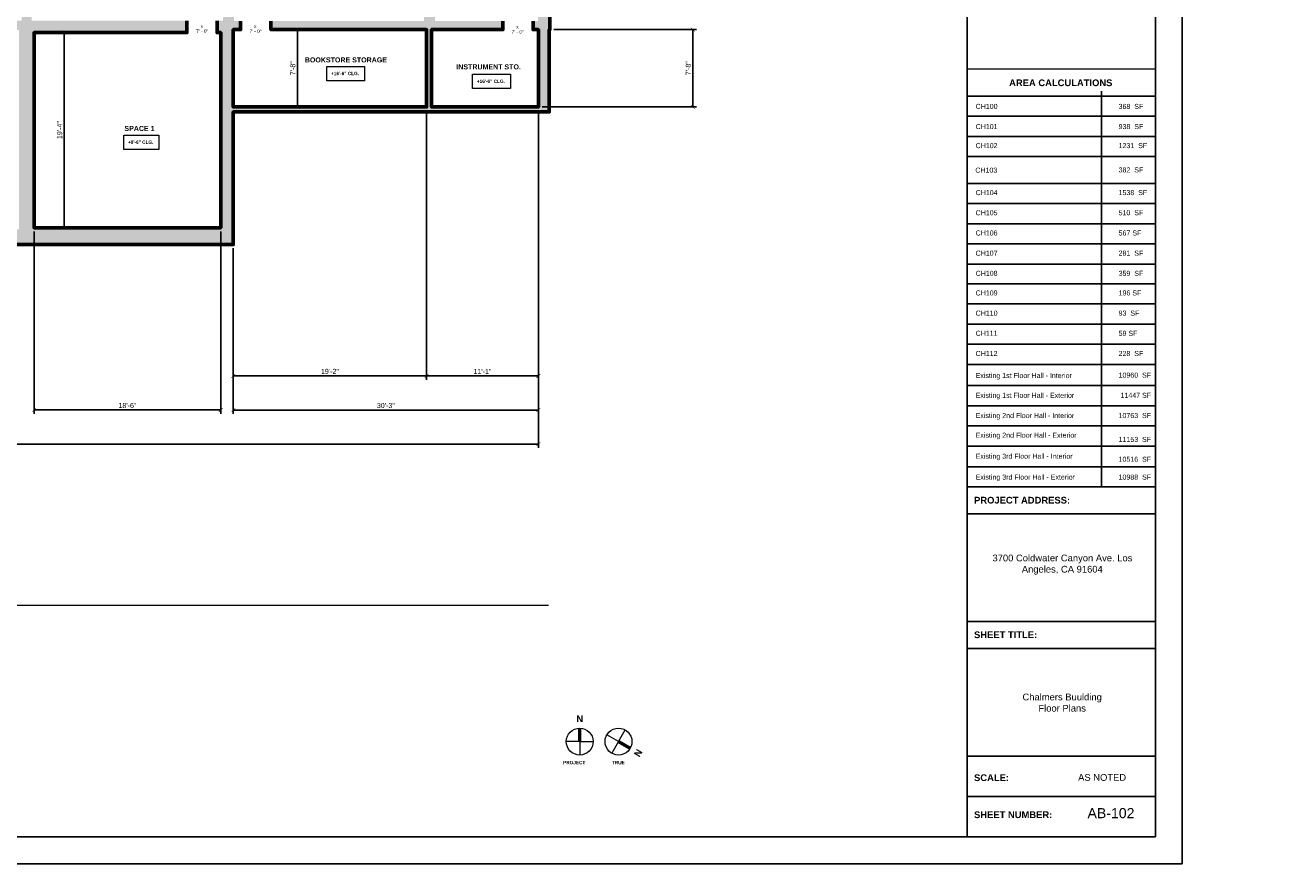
# Model space of a CAD drawing. Header units: inches. Extents: x -2078 to 109126, y -964 to 6385.
# Tile 113 of 256: x 19181 to 20687, y 2929 to 3925. Entities that reach past the tile are written whole.
import ezdxf

# ---------------------------------------------------------------- set-up
doc = ezdxf.new("R2010")
doc.units = ezdxf.units.IN
doc.header["$MEASUREMENT"] = 0
for name, color, linetype, lineweight in [('A-ANNO', 2, 'Continuous', 5), ('A-ANNO-DIMS', 1, 'Continuous', 9), ('A-DETAIL-2', 20, 'Continuous', 25), ('A-DETAIL-3', 40, 'Continuous', 15), ('A-WALL', 3, 'Continuous', 40)]:
    doc.layers.add(name, color=color, linetype=linetype, lineweight=lineweight)
doc.layers.add('A-HATCH', color=9, linetype='Continuous')
doc.layers.add('A-TB', color=7, linetype='Continuous')
doc.styles.add('Arial_1', font='arial.ttf', dxfattribs={"height": 0.0625})
doc.styles.add('Arial_2', font='arial.ttf', dxfattribs={"height": 3})
doc.styles.add('Arial_3', font='arial.ttf', dxfattribs={"height": 0.125})
doc.styles.add('Arial_4', font='arial.ttf', dxfattribs={"height": 3})
doc.styles.add('Arial_5', font='arial.ttf', dxfattribs={"height": 0.09375})
doc.styles.add('Arial_B', font='arialbd.ttf', dxfattribs={"height": 4.5})
doc.styles.add('Arial_B_1', font='arialbd.ttf', dxfattribs={"height": 3})
doc.styles.add('Arial_B_2', font='arialbd.ttf', dxfattribs={"height": 0.125})
doc.styles.add('Arial_B_3', font='arialbd.ttf', dxfattribs={"height": 0.0625})
doc.styles.add('Jay Cad', font='arial.ttf', dxfattribs={"height": 0.125})
doc.styles.add('JC', font='arial.ttf', dxfattribs={"height": 0.125})
doc.dimstyles.new('Jay Cad - DIMS', dxfattribs={"dimtxt": 0.125, "dimasz": 0.09375, "dimexe": 0.09375, "dimexo": 0.09375, "dimgap": 0.046875, "dimtad": 1, "dimdec": 1, "dimzin": 0, "dimdsep": 46, "dimlunit": 4, "dimtxsty": 'Jay Cad', "dimblk": 'ARCHTICK', "dimcen": 0.09, "dimclrd": 1, "dimclre": 1, "dimclrt": 256, "dimadec": 0, "dimazin": 0, "dimtfac": 1, "dimtdec": 1, "dimtofl": 0, "dimtmove": 1, "dimatfit": 3, "dimfxl": 1, "dimtolj": 1, "dimtzin": 0, "dimarcsym": 0})
doc.dimstyles.new('JC-DIMS', dxfattribs={"dimtxt": 0.125, "dimasz": 0.09375, "dimexe": 0.09375, "dimexo": 0.09375, "dimgap": 0.046875, "dimtad": 1, "dimdec": 1, "dimzin": 0, "dimdsep": 46, "dimlunit": 4, "dimtxsty": 'JC', "dimblk": 'ARCHTICK', "dimcen": 0.09, "dimclrd": 1, "dimclre": 1, "dimclrt": 256, "dimadec": 0, "dimazin": 0, "dimtfac": 1, "dimtdec": 1, "dimtofl": 0, "dimtmove": 1, "dimatfit": 3, "dimfxl": 1, "dimtolj": 1, "dimtzin": 0, "dimarcsym": 0})

# ---------------------------------------------------------------- blocks, each defined once
blk = doc.blocks.new('_ArchTick')
at = {"color": 0, "linetype": 'ByBlock', "const_width": 0.15}
blk.add_lwpolyline([(-0.5, -0.5), (0.5, 0.5)], dxfattribs=at)
blk = doc.blocks.new('*D1133')
at = {"layer": 'A-ANNO', "color": 1, "lineweight": -2, "transparency": 16777216}
for p, q in [((19191.7, 3680.4), (19191.7, 3463.6)), ((19413.7, 3680.4), (19413.7, 3463.6)), ((19191.7, 3468.1), (19413.7, 3468.1))]:
    blk.add_line(p, q, dxfattribs=at)
at = {"layer": 'Defpoints', "color": 0, "transparency": 16777216}
for p in [(19191.7, 3684.9), (19413.7, 3684.9), (19413.7, 3468.1)]:
    blk.add_point(p, dxfattribs=at)
at = {"layer": 'A-ANNO', "color": 1, "lineweight": -2, "transparency": 16777216, "xscale": 4.5, "yscale": 4.5, "zscale": 4.5, "rotation": 180}
blk.add_blockref('_ArchTick', (19191.7, 3468.1), dxfattribs=at)
at = {"layer": 'A-ANNO', "color": 1, "lineweight": -2, "transparency": 16777216, "xscale": 4.5, "yscale": 4.5, "zscale": 4.5}
blk.add_blockref('_ArchTick', (19413.7, 3468.1), dxfattribs=at)
at = {"layer": 'A-ANNO', "transparency": 16777216, "insert": (19302.7, 3473.4), "char_height": 6, "attachment_point": 5, "style": 'Jay Cad'}
blk.add_mtext('\\A1;18\'-6"', dxfattribs=at)
blk = doc.blocks.new('*D1135')
at = {"layer": 'A-ANNO', "color": 1, "lineweight": -2, "transparency": 16777216}
for p, q in [((19791.7, 3824), (19791.7, 3463.5)), ((19428.7, 3660.4), (19428.7, 3463.5)), ((19428.7, 3468), (19791.7, 3468))]:
    blk.add_line(p, q, dxfattribs=at)
at = {"layer": 'Defpoints', "color": 0, "transparency": 16777216}
for p in [(19791.7, 3828.5), (19428.7, 3664.9), (19791.7, 3468)]:
    blk.add_point(p, dxfattribs=at)
at = {"layer": 'A-ANNO', "color": 1, "lineweight": -2, "transparency": 16777216, "xscale": 4.5, "yscale": 4.5, "zscale": 4.5, "rotation": 180}
blk.add_blockref('_ArchTick', (19428.7, 3468), dxfattribs=at)
at = {"layer": 'A-ANNO', "color": 1, "lineweight": -2, "transparency": 16777216, "xscale": 4.5, "yscale": 4.5, "zscale": 4.5}
blk.add_blockref('_ArchTick', (19791.7, 3468), dxfattribs=at)
at = {"layer": 'A-ANNO', "transparency": 16777216, "insert": (19610.2, 3473.4), "char_height": 6, "attachment_point": 5, "style": 'Jay Cad'}
blk.add_mtext('\\A1;30\'-3"', dxfattribs=at)
blk = doc.blocks.new('*D1165')
at = {"layer": 'A-ANNO-DIMS', "color": 1, "lineweight": -2, "transparency": 16777216}
for p, q in [((19503.8, 3920.5), (19509.4, 3920.5)), ((19504.9, 3828.5), (19504.9, 3920.5)), ((19503.8, 3828.5), (19509.4, 3828.5))]:
    blk.add_line(p, q, dxfattribs=at)
at = {"layer": 'Defpoints', "color": 0, "transparency": 16777216}
for p in [(19499.3, 3920.5), (19504.9, 3920.5), (19499.3, 3828.5)]:
    blk.add_point(p, dxfattribs=at)
at = {"layer": 'A-ANNO-DIMS', "color": 1, "lineweight": -2, "transparency": 16777216, "xscale": 4.5, "yscale": 4.5, "zscale": 4.5}
for p, rotation in [((19504.9, 3920.5), 90), ((19504.9, 3828.5), 270)]:
    blk.add_blockref('_ArchTick', p, dxfattribs=dict(at, rotation=rotation))
at = {"layer": 'A-ANNO-DIMS', "transparency": 16777216, "insert": (19499.6, 3874.5), "char_height": 6, "width": 0.401, "attachment_point": 5, "rotation": 90, "style": 'JC'}
blk.add_mtext('\\A1;7\'-8"', dxfattribs=at)
blk = doc.blocks.new('*D1173')
at = {"layer": 'A-ANNO', "color": 1, "lineweight": -2, "transparency": 16777216}
for p, q in [((19791.7, 3824), (19791.7, 3423.1)), ((17744.7, 3807.4), (17744.7, 3423.1)), ((17744.7, 3427.6), (19791.7, 3427.6))]:
    blk.add_line(p, q, dxfattribs=at)
at = {"layer": 'Defpoints', "color": 0, "transparency": 16777216}
for p in [(19791.7, 3828.5), (17744.7, 3811.9), (19791.7, 3427.6)]:
    blk.add_point(p, dxfattribs=at)
at = {"layer": 'A-ANNO', "color": 1, "lineweight": -2, "transparency": 16777216, "xscale": 4.5, "yscale": 4.5, "zscale": 4.5, "rotation": 180}
blk.add_blockref('_ArchTick', (17744.7, 3427.6), dxfattribs=at)
at = {"layer": 'A-ANNO', "color": 1, "lineweight": -2, "transparency": 16777216, "xscale": 4.5, "yscale": 4.5, "zscale": 4.5}
blk.add_blockref('_ArchTick', (19791.7, 3427.6), dxfattribs=at)
at = {"layer": 'A-ANNO', "transparency": 16777216, "insert": (18768.2, 3432.9), "char_height": 6, "attachment_point": 5, "style": 'Jay Cad'}
blk.add_mtext('\\A1;170\'-7"', dxfattribs=at)
blk = doc.blocks.new('*D1175')
at = {"layer": 'A-ANNO', "color": 1, "lineweight": -2, "transparency": 16777216}
for p, q in [((19809.9, 3920.5), (19979.9, 3920.5)), ((19975.4, 3828.5), (19975.4, 3920.5)), ((19796.2, 3828.5), (19979.9, 3828.5))]:
    blk.add_line(p, q, dxfattribs=at)
at = {"layer": 'Defpoints', "color": 0, "transparency": 16777216}
for p in [(19805.4, 3920.5), (19975.4, 3920.5), (19791.7, 3828.5)]:
    blk.add_point(p, dxfattribs=at)
at = {"layer": 'A-ANNO', "color": 1, "lineweight": -2, "transparency": 16777216, "xscale": 4.5, "yscale": 4.5, "zscale": 4.5}
for p, rotation in [((19975.4, 3920.5), 90), ((19975.4, 3828.5), 270)]:
    blk.add_blockref('_ArchTick', p, dxfattribs=dict(at, rotation=rotation))
at = {"layer": 'A-ANNO', "transparency": 16777216, "insert": (19970.1, 3874.5), "char_height": 6, "attachment_point": 5, "rotation": 90, "style": 'Jay Cad'}
blk.add_mtext('\\A1;7\'-8"', dxfattribs=at)
blk = doc.blocks.new('JC- existing door Tag_quad - JC- existing door Tag_quad-839775-1st Floor Plan')
at = {"layer": 'A-ANNO', "insert": (-0.023, 0.038), "char_height": 0.0625, "width": 0.0505, "attachment_point": 1, "style": 'Arial_1', "bg_fill": 3, "box_fill_scale": 1.25, "bg_fill_color": 256, "bg_fill_true_color": 13158600, "bg_fill_transparency": 0}
blk.add_mtext('x', dxfattribs=at)
blk = doc.blocks.new('*D1205')
at = {"layer": 'A-ANNO-DIMS', "color": 1, "lineweight": -2, "transparency": 16777216}
for p, q in [((19228.6, 3916.9), (19222.9, 3916.9)), ((19227.4, 3916.9), (19227.4, 3684.9)), ((19228.6, 3684.9), (19222.9, 3684.9))]:
    blk.add_line(p, q, dxfattribs=at)
at = {"layer": 'Defpoints', "color": 0, "transparency": 16777216}
for p in [(19233.1, 3916.9), (19227.4, 3684.9), (19233.1, 3684.9)]:
    blk.add_point(p, dxfattribs=at)
at = {"layer": 'A-ANNO-DIMS', "color": 1, "lineweight": -2, "transparency": 16777216, "xscale": 4.5, "yscale": 4.5, "zscale": 4.5}
for p, rotation in [((19227.4, 3916.9), 90), ((19227.4, 3684.9), 270)]:
    blk.add_blockref('_ArchTick', p, dxfattribs=dict(at, rotation=rotation))
at = {"layer": 'A-ANNO-DIMS', "transparency": 16777216, "insert": (19222.1, 3800.9), "char_height": 6, "width": 0.487, "attachment_point": 5, "rotation": 90, "style": 'JC'}
blk.add_mtext('\\A1;19\'-4"', dxfattribs=at)
blk = doc.blocks.new('*D1211')
at = {"layer": 'A-ANNO', "color": 1, "lineweight": -2, "transparency": 16777216}
for p, q in [((19658.7, 3824), (19658.7, 3504.1)), ((19428.7, 3660.4), (19428.7, 3504.1)), ((19428.7, 3508.6), (19658.7, 3508.6))]:
    blk.add_line(p, q, dxfattribs=at)
at = {"layer": 'Defpoints', "color": 0, "transparency": 16777216}
for p in [(19658.7, 3828.5), (19428.7, 3664.9), (19658.7, 3508.6)]:
    blk.add_point(p, dxfattribs=at)
at = {"layer": 'A-ANNO', "color": 1, "lineweight": -2, "transparency": 16777216, "xscale": 4.5, "yscale": 4.5, "zscale": 4.5, "rotation": 180}
blk.add_blockref('_ArchTick', (19428.7, 3508.6), dxfattribs=at)
at = {"layer": 'A-ANNO', "color": 1, "lineweight": -2, "transparency": 16777216, "xscale": 4.5, "yscale": 4.5, "zscale": 4.5}
blk.add_blockref('_ArchTick', (19658.7, 3508.6), dxfattribs=at)
at = {"layer": 'A-ANNO', "transparency": 16777216, "insert": (19543.7, 3514), "char_height": 6, "attachment_point": 5, "style": 'Jay Cad'}
blk.add_mtext('\\A1;19\'-2"', dxfattribs=at)
blk = doc.blocks.new('*D1213')
at = {"layer": 'A-ANNO', "color": 1, "lineweight": -2, "transparency": 16777216}
for p, q in [((19658.7, 3824), (19658.7, 3504.1)), ((19791.7, 3824), (19791.7, 3504.1)), ((19658.7, 3508.6), (19791.7, 3508.6))]:
    blk.add_line(p, q, dxfattribs=at)
at = {"layer": 'Defpoints', "color": 0, "transparency": 16777216}
for p in [(19658.7, 3828.5), (19791.7, 3828.5), (19791.7, 3508.6)]:
    blk.add_point(p, dxfattribs=at)
at = {"layer": 'A-ANNO', "color": 1, "lineweight": -2, "transparency": 16777216, "xscale": 4.5, "yscale": 4.5, "zscale": 4.5, "rotation": 180}
blk.add_blockref('_ArchTick', (19658.7, 3508.6), dxfattribs=at)
at = {"layer": 'A-ANNO', "color": 1, "lineweight": -2, "transparency": 16777216, "xscale": 4.5, "yscale": 4.5, "zscale": 4.5}
blk.add_blockref('_ArchTick', (19791.7, 3508.6), dxfattribs=at)
at = {"layer": 'A-ANNO', "transparency": 16777216, "insert": (19725.2, 3513.9), "char_height": 6, "attachment_point": 5, "style": 'Jay Cad'}
blk.add_mtext('\\A1;11\'-1"', dxfattribs=at)
blk = doc.blocks.new('JC_TB_48x36 - JC_TB_3624-1264225-Floor Plans')
at = {"layer": 'A-TB'}
for p, q in [((47.997, -11.988), (47.997, 24.012)), ((43.997, 23.512), (43.997, -11.488)), ((47.497, -11.488), (47.497, 23.512)), ((43.997, -4.988), (47.497, -4.988)), ((43.997, -5.488), (47.497, -5.488)), ((43.997, -7.488), (47.497, -7.488)), ((43.997, -7.988), (47.497, -7.988)), ((43.997, -9.988), (47.497, -9.988)), ((47.497, -10.738), (43.997, -10.738)), ((0.747, -11.488), (47.497, -11.488)), ((-0.003, -11.988), (47.997, -11.988))]:
    blk.add_line(p, q, dxfattribs=at)
at = {"layer": 'A-TB', "char_height": 0.125, "attachment_point": 1, "bg_fill": 2}
for s, insert, width, style in [('PROJECT ADDRESS:', (44.126, -5.172), 2.14941, 'Arial_B_2'), ('SHEET TITLE:', (44.126, -7.672), 1.42031, 'Arial_B_2'), ('SCALE:', (44.126, -10.328), 0.77959, 'Arial_B_2'), ('AS NOTED', (46.061, -10.323), 1.08259, 'Arial_3'), ('SHEET NUMBER:', (44.126, -11.016), 1.76434, 'Arial_B_2')]:
    blk.add_mtext(s, dxfattribs=dict(at, insert=insert, width=width, style=style))
blk = doc.blocks.new('north arrow - north arrow-1258243-Floor Plans')
at = {"layer": 'A-ANNO'}
h = blk.add_hatch(color=256, dxfattribs=at)
edge = h.paths.add_edge_path()
edge.add_line((0.031, 0), (-0.031, 0))
edge.add_line((-0.031, 0), (-0.031, 0.248))
edge.add_arc((0, 0), 0.25, 82.8192, 97.1808, ccw=False)
edge.add_line((0.031, 0.248), (0.031, 0))
at = {"layer": 'A-ANNO', "lineweight": 20}
for q in [(-0.25, 0), (0.25, 0), (0, -0.25)]:
    blk.add_line((0, 0), q, dxfattribs=at)
at = {"layer": 'A-ANNO'}
blk.add_circle((0, 0), 0.25, dxfattribs=at)
at = {"layer": 'A-ANNO', "insert": (-0.062, 0.486), "char_height": 0.125, "width": 0.1515, "attachment_point": 1, "style": 'Arial_B_2', "bg_fill": 3, "box_fill_scale": 1.25, "bg_fill_color": 256, "bg_fill_true_color": 13158600, "bg_fill_transparency": 0}
blk.add_mtext('\\fArial|b1|i0|c0|p34|;N', dxfattribs=at)

msp = doc.modelspace()

# ---------------------------------------------------------------- linework, layer by layer
at = {"layer": 'A-ANNO', "flags": 128}
for points in [[(19539.815, 3876.67), (19584.726, 3876.67), (19584.726, 3859.601), (19539.815, 3859.601)], [(19713.431, 3867.4), (19758.342, 3867.4), (19758.342, 3850.332), (19713.431, 3850.332)], [(19298.267, 3795.001), (19340.003, 3795.001), (19340.003, 3777.932), (19298.267, 3777.932)]]:
    msp.add_lwpolyline(points, close=True, dxfattribs=at)

# ---------------------------------------------------------------- block references
at = {"layer": 'A-ANNO', "xscale": 64, "yscale": 64, "zscale": 64}
for p in [(19391.414, 3924.089), (19454.791, 3923.924), (19766.791, 3923.229)]:
    msp.add_blockref('JC- existing door Tag_quad - JC- existing door Tag_quad-839775-1st Floor Plan', p, dxfattribs=at)

# ---------------------------------------------------------------- texts
at = {"layer": 'A-ANNO', "attachment_point": 1}
for s, insert, char_height, width, style in [('BOOKSTORE STORAGE', (19513.761, 3887.379), 6, 120.594, 'Arial_B'), ('+16\'-6" CLG.', (19544.935, 3870.216), 4, 41.814, 'Arial_B_1'), ('INSTRUMENT STO.', (19694.064, 3879.109), 6, 94.94, 'Arial_B'), ('+16\'-6" CLG.', (19718.551, 3860.947), 4, 41.814, 'Arial_B_1'), ('SPACE 1', (19299.105, 3805.856), 6, 43.632, 'Arial_B'), ('+9\'-6" CLG.', (19303.387, 3788.547), 4, 37.976, 'Arial_B_1')]:
    msp.add_mtext(s, dxfattribs=dict(at, insert=insert, char_height=char_height, width=width, style=style))

# ---------------------------------------------------------------- dimensions: what is measured, and where the dimension line sits
at = {"layer": 'A-ANNO'}
dim = msp.add_linear_dim(base=(19975.394, 3920.501), p1=(19791.703, 3828.501), p2=(19805.414, 3920.501), angle=90, dimstyle='Jay Cad - DIMS', dxfattribs=at)
dim.commit()
dim.dimension.update_dxf_attribs({"geometry": '*D1175', "text_midpoint": (19970.08, 3874.501)})
for base, p1, p2, picture, middle in [((19791.703, 3427.601), (17744.703, 3811.88), (19791.703, 3828.501), '*D1173', (18768.203, 3432.915)), ((19791.703, 3468.035), (19428.703, 3664.88), (19791.703, 3828.501), '*D1135', (19610.203, 3473.351)), ((19658.703, 3508.642), (19428.703, 3664.88), (19658.703, 3828.501), '*D1211', (19543.703, 3513.955)), ((19791.703, 3508.642), (19658.703, 3828.501), (19791.703, 3828.501), '*D1213', (19725.203, 3513.904)), ((19413.703, 3468.084), (19191.703, 3684.88), (19413.703, 3684.88), '*D1133', (19302.703, 3473.398))]:
    dim = msp.add_linear_dim(base=base, p1=p1, p2=p2, dimstyle='Jay Cad - DIMS', dxfattribs=at)
    dim.commit()
    dim.dimension.update_dxf_attribs({"geometry": picture, "text_midpoint": middle})
at = {"layer": 'A-ANNO-DIMS'}
for base, p1, p2, picture, middle in [((19227.424, 3684.88), (19233.081, 3916.88), (19233.081, 3684.88), '*D1205', (19222.11, 3800.88)), ((19504.945, 3920.501), (19499.288, 3828.501), (19499.288, 3920.501), '*D1165', (19499.631, 3874.501))]:
    dim = msp.add_linear_dim(base=base, p1=p1, p2=p2, angle=90, dimstyle='JC-DIMS', dxfattribs=at)
    dim.commit()
    dim.dimension.update_dxf_attribs({"geometry": picture, "text_midpoint": middle})

# ---------------------------------------------------------------- next in the draw order: texts
at = {"layer": 'A-ANNO', "char_height": 4, "width": 17.978, "attachment_point": 1, "style": 'Arial_2'}
for insert in [(19384.528, 3920.545), (19447.905, 3920.38), (19759.905, 3919.685)]:
    msp.add_mtext('7\' - 0"', dxfattribs=dict(at, insert=insert))

# ---------------------------------------------------------------- next in the draw order: block references
at = {"layer": 'A-TB', "xscale": 64, "yscale": 64, "zscale": 64}
msp.add_blockref('JC_TB_48x36 - JC_TB_3624-1264225-Floor Plans', (17486.08, 3695.863), dxfattribs=at)

# ---------------------------------------------------------------- next in the draw order: hatches: boundary and pattern name
at = {"layer": 'A-HATCH'}
h = msp.add_hatch(color=256, dxfattribs=at)
h.dxf.hatch_style = 1
h.paths.add_polyline_path([(19805.414, 4380.691), (19877.414, 4380.691), (19877.414, 4386.691), (19869.414, 4386.691), (19805.414, 4386.691), (19805.414, 4401.691), (19793.414, 4401.691), (19793.414, 4193.501), (19788.228, 4193.501), (19788.228, 4187.501), (19791.414, 4187.501), (19791.414, 3930.501), (19785.414, 3930.501), (19785.414, 3920.501), (19791.703, 3920.501), (19791.703, 3828.501), (19664.703, 3828.501), (19664.703, 3920.501), (19749.414, 3920.501), (19749.414, 3930.501), (19668.693, 3930.501), (19668.693, 3955.448), (19655.693, 3955.448), (19655.693, 3930.501), (19473.414, 3930.501), (19473.414, 3920.501), (19658.703, 3920.501), (19658.703, 3828.501), (19428.703, 3828.501), (19428.703, 3920.501), (19437.414, 3920.501), (19437.414, 3930.501), (19429.414, 3930.501), (19429.414, 3955.715), (19416.414, 3955.715), (19416.414, 3930.88), (19409.414, 3930.88), (19409.414, 3916.88), (19413.703, 3916.88), (19413.703, 3684.88), (19191.703, 3684.88), (19191.703, 3916.88), (19373.414, 3916.88), (19373.414, 3930.88), (19188.838, 3930.88), (19188.838, 3955.643), (19176.838, 3955.643), (19176.838, 3930.88), (19099.703, 3930.88), (19099.703, 3919.88), (19173.703, 3919.88), (19173.703, 3682.88), (19054.703, 3682.88), (19054.703, 3919.88), (19063.703, 3919.88), (19063.703, 3930.88), (19037.363, 3930.88), (19037.363, 3919.88), (19046.703, 3919.88), (19046.703, 3679.88), (18949.703, 3679.88), (18949.703, 3701.88), (18937.703, 3701.88), (18937.703, 3679.88), (18708.703, 3679.88), (18708.703, 3691.88), (18695.703, 3691.88), (18695.703, 3679.88), (18385.703, 3679.88), (18385.703, 3865.63), (18377.703, 3865.63), (18377.703, 3866.88), (18372.703, 3866.88), (18372.703, 3679.88), (18229.703, 3679.88), (18229.703, 3723.02), (18216.703, 3723.02), (18216.703, 3679.88), (18145.476, 3679.88), (18145.476, 3690.52), (18140.476, 3690.52), (18140.476, 3679.88), (18073.062, 3679.88), (18073.062, 3701.939), (18061.062, 3701.939), (18061.062, 3679.88), (17927.453, 3679.88), (17927.453, 3690.13), (17922.453, 3690.13), (17922.453, 3679.88), (17851.703, 3679.88), (17851.703, 3775.38), (17922.453, 3775.38), (17922.453, 3772.38), (17927.453, 3772.38), (17927.453, 3780.38), (17851.703, 3780.38), (17851.703, 3884.519), (17856.251, 3884.519), (17856.251, 3896.519), (17851.703, 3896.519), (17851.703, 3921.88), (17898.414, 3921.88), (17898.414, 3931.88), (17849.414, 3931.88), (17849.414, 3933.88), (17844.414, 3933.88), (17844.414, 3931.88), (17833.526, 3931.88), (17833.526, 3921.88), (17839.703, 3921.88), (17839.703, 3811.88), (17744.703, 3811.88), (17744.703, 3921.88), (17785.526, 3921.88), (17785.526, 3931.88), (17780.35, 3931.88), (17780.35, 3966.098), (17694.851, 3966.098), (17694.851, 3979.52), (17652.414, 4041.947), (17652.414, 4134.469), (17646.414, 4134.469), (17646.414, 4040.101), (17688.851, 3977.674), (17688.851, 3960.098), (17774.35, 3960.098), (17774.35, 3931.88), (17723.703, 3931.88), (17723.703, 3805.88), (17839.703, 3805.88), (17839.703, 3664.88), (19428.703, 3664.88), (19428.703, 3822.501), (19804.703, 3822.501), (19804.703, 3920.501), (19805.414, 3920.501)])

# ---------------------------------------------------------------- next in the draw order: linework, layer by layer
at = {"layer": 'A-ANNO', "lineweight": 9}
msp.add_line((17762.773, 3236.087), (19803.602, 3236.087), dxfattribs=at)
at = {"layer": 'A-DETAIL-2'}
for p, q in [((20301.88, 3841.441), (20525.88, 3841.441)), ((20301.88, 3841.441), (20525.88, 3841.441)), ((20461.88, 3847.196), (20461.88, 3376.663)), ((20301.88, 3817.441), (20525.88, 3817.441)), ((20301.88, 3793.441), (20525.88, 3793.441)), ((20301.88, 3769.441), (20525.88, 3769.441)), ((20301.88, 3737.574), (20525.88, 3737.574)), ((20301.88, 3713.574), (20525.88, 3713.574)), ((20301.88, 3689.574), (20525.88, 3689.574)), ((20301.88, 3665.574), (20525.88, 3665.574)), ((20301.88, 3641.574), (20525.88, 3641.574)), ((20301.88, 3618.274), (20525.88, 3618.274)), ((20301.88, 3594.274), (20525.88, 3594.274)), ((20301.88, 3570.274), (20525.88, 3570.274)), ((20301.88, 3546.274), (20525.88, 3546.274)), ((20301.88, 3522.274), (20525.88, 3522.274)), ((20301.88, 3497.119), (20525.88, 3497.119)), ((20301.88, 3473.119), (20525.88, 3473.119)), ((20301.88, 3449.119), (20525.88, 3449.119)), ((20301.88, 3425.119), (20525.88, 3425.119)), ((20301.88, 3400.663), (20525.88, 3400.663)), ((20301.88, 3376.663), (20525.88, 3376.663))]:
    msp.add_line(p, q, dxfattribs=at)
at = {"layer": 'A-DETAIL-3', "lineweight": 9}
for p, q in [((20525.88, 3873.441), (20301.88, 3873.441)), ((20301.88, 3776.986), (20301.88, 3376.663)), ((20525.88, 3376.663), (20525.88, 3776.986))]:
    msp.add_line(p, q, dxfattribs=at)
at = {"layer": 'A-WALL', "lineweight": 60}
for points in [[(17839.703, 3664.88), (19428.703, 3664.88), (19428.703, 3822.501), (19804.703, 3822.501), (19804.703, 3920.501), (19805.414, 3920.501), (19805.414, 4380.691), (19877.414, 4380.691), (19877.414, 4386.691)], [(19409.414, 3930.88), (19409.414, 3916.88), (19413.703, 3916.88), (19413.703, 3684.88), (19191.703, 3684.88), (19191.703, 3916.88), (19373.414, 3916.88), (19373.414, 3930.88)], [(19473.414, 3930.501), (19473.414, 3920.501), (19658.703, 3920.501), (19658.703, 3828.501), (19428.703, 3828.501), (19428.703, 3920.501), (19437.414, 3920.501), (19437.414, 3930.501)], [(19785.414, 3930.501), (19785.414, 3920.501), (19791.703, 3920.501), (19791.703, 3828.501), (19664.703, 3828.501), (19664.703, 3920.501), (19749.414, 3920.501), (19749.414, 3930.501)]]:
    msp.add_lwpolyline(points, dxfattribs=at)

# ---------------------------------------------------------------- next in the draw order: block references
at = {"layer": 'A-ANNO', "xscale": 64, "yscale": 64, "zscale": 64}
msp.add_blockref('north arrow - north arrow-1258243-Floor Plans', (19840.91, 3073.856), dxfattribs=at)
at = {"layer": 'A-ANNO', "xscale": 63.99999999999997, "yscale": 63.99999999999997, "zscale": 63.99999999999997, "rotation": 239.9999999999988}
msp.add_blockref('north arrow - north arrow-1258243-Floor Plans', (19887.044, 3073.856), dxfattribs=at)

# ---------------------------------------------------------------- next in the draw order: texts
at = {"layer": 'A-ANNO', "lineweight": 50, "insert": (20351.882, 3861.159), "char_height": 8, "width": 145.844, "attachment_point": 1, "style": 'Arial_B_2'}
msp.add_mtext('AREA CALCULATIONS', dxfattribs=at)
at = {"layer": 'A-ANNO', "char_height": 6, "attachment_point": 1, "style": 'Arial_5'}
for s, insert, width in [('CH100', (20311.998, 3832.084), 144.43), ('368  SF', (20482.147, 3832.084), 47.066), ('CH101', (20311.998, 3808.084), 144.43), ('938  SF', (20482.147, 3808.084), 47.066), ('CH102', (20311.998, 3785.457), 144.43), ('1231  SF', (20482.147, 3785.457), 47.066), ('CH103', (20311.694, 3756.281), 144.43), ('382  SF', (20482.147, 3756.577), 47.066), ('CH104', (20311.998, 3729.59), 144.43), ('1538  SF', (20482.147, 3729.59), 47.066), ('CH105', (20311.998, 3705.59), 144.43), ('510  SF', (20482.147, 3705.59), 47.066), ('CH106', (20311.998, 3681.59), 144.43), ('567 SF', (20482.147, 3681.59), 47.066), ('CH107', (20311.998, 3657.59), 144.43), ('281  SF', (20482.147, 3657.59), 47.066), ('CH108', (20311.998, 3633.59), 144.43), ('359  SF', (20482.147, 3633.59), 47.066), ('CH109', (20311.998, 3610.289), 144.43), ('196 SF', (20482.147, 3610.289), 47.066), ('CH110', (20311.998, 3586.289), 144.43), ('93  SF', (20482.147, 3586.289), 47.066), ('CH111', (20311.998, 3562.289), 144.43), ('59 SF', (20482.147, 3562.289), 47.066), ('CH112', (20311.998, 3538.289), 144.43), ('228  SF', (20482.147, 3538.289), 47.066), ('Existing 1st Floor Hall - Interior', (20311.998, 3512.113), 139.582), ('10960  SF', (20482.147, 3512.524), 47.066), ('Existing 1st Floor Hall - Exterior', (20311.998, 3488.524), 143.42), ('11447 SF', (20484.481, 3488.524), 44.238), ('Existing 2nd Floor Hall - Interior', (20311.998, 3464.524), 142.814), ('10763  SF', (20482.147, 3464.524), 47.066), ('Existing 2nd Floor Hall - Exterior', (20311.998, 3441.129), 146.652), ('11153  SF', (20482.147, 3436.108), 47.066), ('Existing 3rd Floor Hall - Interior', (20311.998, 3416.156), 140.592), ('10516  SF', (20482.147, 3412.529), 47.066), ('Existing 3rd Floor Hall - Exterior', (20311.998, 3391.306), 144.43), ('10988  SF', (20482.147, 3391.306), 47.066)]:
    msp.add_mtext(s, dxfattribs=dict(at, insert=insert, width=width))
at = {"layer": 'A-TB', "attachment_point": 1, "bg_fill": 2}
for s, insert, char_height, width, style in [('\\pi4.76755;3700 Coldwater Canyon Ave. Los \\P\\pi39.68433;Angeles, CA 91604', (20327.298, 3296.136), 8, 175.134, 'Arial_3'), ('\\pi8.33853;Chalmers Buulding\\P\\pi27.30988;Floor Plans', (20359.43, 3130.851), 8, 109.79576, 'Arial_3'), ('AB-102', (20445.12, 2994.751), 12, 67.872, 'Arial_4')]:
    msp.add_mtext(s, dxfattribs=dict(at, insert=insert, char_height=char_height, width=width, style=style))

# ---------------------------------------------------------------- next in the draw order: texts
at = {"layer": 'A-ANNO', "char_height": 4, "attachment_point": 1, "style": 'Arial_B_3'}
for s, insert, width in [('PROJECT', (19821.114, 3050.85), 32.724), ('TRUE', (19879.147, 3050.85), 18.988)]:
    msp.add_mtext(s, dxfattribs=dict(at, insert=insert, width=width))

doc.saveas('drawing.dxf')
